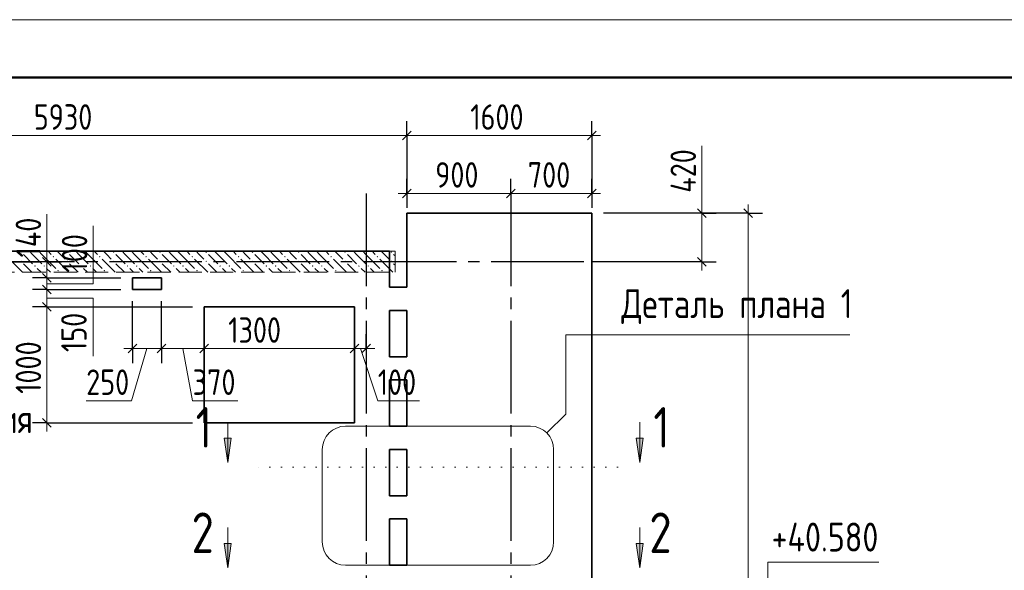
# Model space of a CAD drawing. Header units: millimetres. Extents: x 0 to 34506, y 0 to 42000.
# Tile 13 of 15: x 8056 to 16565, y 37246 to 42000. Entities that reach past the tile are written whole.
import ezdxf

# ---------------------------------------------------------------- set-up
doc = ezdxf.new("R2010")
doc.units = ezdxf.units.MM
for name, pattern in [('______2', [270, 200, -70]), ('______5', [1100, 800, -100, 100, -100]), ('______9', [100, 0, -100])]:
    doc.linetypes.add(name, pattern=pattern)
for name, color, linetype, lineweight in [('Standard', 7, 'Continuous', 25), ('Высотные отметки', 7, 'Continuous', 25), ('ЖБ Перекрытие верхний уровень', 7, 'Continuous', 35), ('ЖБ Стена верхний уровень', 7, 'Continuous', 35), ('Оси', 40, '______5', 18), ('Примечания', 7, 'Continuous', 25), ('Размерная выноска', 7, 'Continuous', 13), ('Узлы символ', 7, 'Continuous', 25)]:
    doc.layers.add(name, color=color, linetype=linetype, lineweight=lineweight)
doc.styles.add('GOST 2.304-81', font='txt')

msp = doc.modelspace()

# ---------------------------------------------------------------- hatches: boundary and pattern name
at = {"layer": 'ЖБ Стена верхний уровень', "linetype": 'Continuous', "lineweight": 18, "transparency": 33554687}
for points in [[(8061, 39993.1), (8067.5, 39999.6), (8074, 39993.1), (8067.5, 39986.6)], [(8461, 39993.1), (8467.5, 39999.6), (8474, 39993.1), (8467.5, 39986.6)], [(8861, 39993.1), (8867.5, 39999.6), (8874, 39993.1), (8867.5, 39986.6)], [(9261, 39993.1), (9267.5, 39999.6), (9274, 39993.1), (9267.5, 39986.6)], [(9661, 39993.1), (9667.5, 39999.6), (9674, 39993.1), (9667.5, 39986.6)], [(10061, 39993.1), (10067.5, 39999.6), (10074, 39993.1), (10067.5, 39986.6)], [(10461, 39993.1), (10467.5, 39999.6), (10474, 39993.1), (10467.5, 39986.6)], [(10861, 39993.1), (10867.5, 39999.6), (10874, 39993.1), (10867.5, 39986.6)], [(11261, 39993.1), (11267.5, 39999.6), (11274, 39993.1), (11267.5, 39986.6)], [(8061, 39913.1), (8067.5, 39919.6), (8074, 39913.1), (8067.5, 39906.6)], [(8341, 39953.1), (8347.5, 39959.6), (8354, 39953.1), (8347.5, 39946.6)], [(8461, 39913.1), (8467.5, 39919.6), (8474, 39913.1), (8467.5, 39906.6)], [(8741, 39953.1), (8747.5, 39959.6), (8754, 39953.1), (8747.5, 39946.6)], [(8861, 39913.1), (8867.5, 39919.6), (8874, 39913.1), (8867.5, 39906.6)], [(9141, 39953.1), (9147.5, 39959.6), (9154, 39953.1), (9147.5, 39946.6)], [(9261, 39913.1), (9267.5, 39919.6), (9274, 39913.1), (9267.5, 39906.6)], [(9541, 39953.1), (9547.5, 39959.6), (9554, 39953.1), (9547.5, 39946.6)], [(9661, 39913.1), (9667.5, 39919.6), (9674, 39913.1), (9667.5, 39906.6)], [(9941, 39953.1), (9947.5, 39959.6), (9954, 39953.1), (9947.5, 39946.6)], [(10061, 39913.1), (10067.5, 39919.6), (10074, 39913.1), (10067.5, 39906.6)], [(10341, 39953.1), (10347.5, 39959.6), (10354, 39953.1), (10347.5, 39946.6)], [(10461, 39913.1), (10467.5, 39919.6), (10474, 39913.1), (10467.5, 39906.6)], [(10741, 39953.1), (10747.5, 39959.6), (10754, 39953.1), (10747.5, 39946.6)], [(10861, 39913.1), (10867.5, 39919.6), (10874, 39913.1), (10867.5, 39906.6)], [(11141, 39953.1), (11147.5, 39959.6), (11154, 39953.1), (11147.5, 39946.6)], [(11261, 39913.1), (11267.5, 39919.6), (11274, 39913.1), (11267.5, 39906.6)], [(8181, 39873.1), (8187.5, 39879.6), (8194, 39873.1), (8187.5, 39866.6)], [(8261, 39873.1), (8267.5, 39879.6), (8274, 39873.1), (8267.5, 39866.6)], [(8381, 39833.1), (8387.5, 39839.6), (8394, 39833.1), (8387.5, 39826.6)], [(8581, 39873.1), (8587.5, 39879.6), (8594, 39873.1), (8587.5, 39866.6)], [(8661, 39873.1), (8667.5, 39879.6), (8674, 39873.1), (8667.5, 39866.6)], [(8781, 39833.1), (8787.5, 39839.6), (8794, 39833.1), (8787.5, 39826.6)], [(8981, 39873.1), (8987.5, 39879.6), (8994, 39873.1), (8987.5, 39866.6)], [(9061, 39873.1), (9067.5, 39879.6), (9074, 39873.1), (9067.5, 39866.6)], [(9181, 39833.1), (9187.5, 39839.6), (9194, 39833.1), (9187.5, 39826.6)], [(9381, 39873.1), (9387.5, 39879.6), (9394, 39873.1), (9387.5, 39866.6)], [(9461, 39873.1), (9467.5, 39879.6), (9474, 39873.1), (9467.5, 39866.6)], [(9581, 39833.1), (9587.5, 39839.6), (9594, 39833.1), (9587.5, 39826.6)], [(9781, 39873.1), (9787.5, 39879.6), (9794, 39873.1), (9787.5, 39866.6)], [(9861, 39873.1), (9867.5, 39879.6), (9874, 39873.1), (9867.5, 39866.6)], [(9981, 39833.1), (9987.5, 39839.6), (9994, 39833.1), (9987.5, 39826.6)], [(10181, 39873.1), (10187.5, 39879.6), (10194, 39873.1), (10187.5, 39866.6)], [(10261, 39873.1), (10267.5, 39879.6), (10274, 39873.1), (10267.5, 39866.6)], [(10381, 39833.1), (10387.5, 39839.6), (10394, 39833.1), (10387.5, 39826.6)], [(10581, 39873.1), (10587.5, 39879.6), (10594, 39873.1), (10587.5, 39866.6)], [(10661, 39873.1), (10667.5, 39879.6), (10674, 39873.1), (10667.5, 39866.6)], [(10781, 39833.1), (10787.5, 39839.6), (10794, 39833.1), (10787.5, 39826.6)], [(10981, 39873.1), (10987.5, 39879.6), (10994, 39873.1), (10987.5, 39866.6)], [(11061, 39873.1), (11067.5, 39879.6), (11074, 39873.1), (11067.5, 39866.6)], [(11181, 39833.1), (11187.5, 39839.6), (11194, 39833.1), (11187.5, 39826.6)]]:
    msp.add_hatch(color=7, dxfattribs=at).paths.add_polyline_path(points, flags=16)
at = {"layer": 'Узлы символ', "linetype": 'Continuous', "lineweight": 13, "transparency": 33554687}
for points in [[(9883.2, 38386.6), (9853.2, 38176.6), (9823.2, 38386.6)], [(13444.3, 38386.6), (13414.3, 38176.6), (13384.3, 38386.6)], [(9883.2, 37476.6), (9853.2, 37266.6), (9823.2, 37476.6)], [(13444.3, 37476.6), (13414.3, 37266.6), (13384.3, 37476.6)]]:
    msp.add_hatch(color=7, dxfattribs=at).paths.add_polyline_path(points, flags=16)

# ---------------------------------------------------------------- linework, layer by layer
at = {"layer": 'Standard', "color": 251, "linetype": 'Continuous', "lineweight": -3, "true_color": 0x656565, "transparency": 33554687}
for p, q in [((11400.5, 41000), (11400.5, 41125)), ((13000.5, 41000), (13000.5, 41125)), ((11400.5, 41000), (11400.5, 40875)), ((11400.5, 41000), (11400.5, 40430)), ((13000.5, 41000), (13000.5, 40875)), ((13000.5, 41000), (13000.5, 40430)), ((11400.5, 40500), (11400.5, 40625)), ((12300.5, 40500), (12300.5, 40625)), ((13000.5, 40500), (13000.5, 40625)), ((11400.5, 40500), (11400.5, 40375)), ((11400.5, 40500), (11400.5, 40430)), ((12300.5, 40500), (12300.5, 40375)), ((12300.5, 40500), (12300.5, 40100)), ((13000.5, 40500), (13000.5, 40375)), ((13000.5, 40500), (13000.5, 40430)), ((13950.5, 40330), (13100.5, 40330)), ((14350.5, 40330), (13100.5, 40330)), ((13950.5, 40330), (13825.5, 40330)), ((13950.5, 40330), (14075.5, 40330)), ((14350.5, 40330), (14225.5, 40330)), ((14350.5, 40330), (14475.5, 40330)), ((4470.5, 40000), (8230.5, 40000)), ((4870.5, 40000), (8230.5, 40000)), ((4870.5, 39910), (8230.5, 39910)), ((8290.9, 39910), (8165.9, 39910)), ((8290.9, 39910), (8415.9, 39910)), ((8290.9, 39910), (8290.9, 39910)), ((13950.5, 39910), (13000.5, 39910)), ((13950.5, 39910), (13825.5, 39910)), ((13950.5, 39910), (14075.5, 39910)), ((8290.9, 39770), (8165.9, 39770)), ((8290.9, 39770), (8415.9, 39770)), ((8290.9, 39670), (8165.9, 39670)), ((8290.9, 39670), (8415.9, 39670)), ((8290.9, 39520), (8165.9, 39520)), ((8290.9, 39520), (8415.9, 39520)), ((9030.5, 39160), (9030.5, 39570)), ((9280.5, 39160), (9280.5, 39570)), ((9650.5, 39160), (9650.5, 39420)), ((10950.5, 39160), (10950.5, 39420)), ((9030.5, 39160), (9030.5, 39285)), ((9280.5, 39160), (9280.5, 39285)), ((9650.5, 39160), (9650.5, 39285)), ((10950.5, 39160), (10950.5, 39285)), ((11050.5, 39160), (11050.5, 39285)), ((9030.5, 39160), (9030.5, 39035)), ((9280.5, 39160), (9280.5, 39035)), ((9650.5, 39160), (9650.5, 39035)), ((10950.5, 39160), (10950.5, 39035)), ((11050.5, 39160), (11050.5, 39035)), ((11050.5, 39160), (11050.5, 39160)), ((8290.9, 38520), (8165.9, 38520)), ((8290.9, 38520), (8415.9, 38520)), ((8290.9, 38520), (9550.5, 38520))]:
    msp.add_line(p, q, dxfattribs=at)
at = {"layer": 'Standard', "color": 7, "linetype": 'Continuous', "lineweight": 25, "transparency": 33554687}
for p, q in [((11438, 41037.5), (11363, 40962.5)), ((13038, 41037.5), (12963, 40962.5)), ((11438, 40537.5), (11363, 40462.5)), ((12338, 40537.5), (12263, 40462.5)), ((13038, 40537.5), (12963, 40462.5)), ((13913, 40367.5), (13988, 40292.5)), ((14388, 40292.5), (14313, 40367.5)), ((8253.4, 39947.5), (8328.4, 39872.5)), ((13913, 39947.5), (13988, 39872.5)), ((8253.4, 39807.5), (8328.4, 39732.5)), ((8253.4, 39707.5), (8328.4, 39632.5)), ((8253.4, 39557.5), (8328.4, 39482.5)), ((8993, 39122.5), (9068, 39197.5)), ((9243, 39122.5), (9318, 39197.5)), ((9613, 39122.5), (9688, 39197.5)), ((10913, 39122.5), (10988, 39197.5)), ((11013, 39122.5), (11088, 39197.5)), ((8253.4, 38557.5), (8328.4, 38482.5))]:
    msp.add_line(p, q, dxfattribs=at)
at = {"layer": 'Standard', "color": 7, "linetype": 'Continuous', "lineweight": 13, "transparency": 33554687}
for p, q in [((11400.5, 41000), (5470.5, 41000)), ((13000.5, 41000), (11400.5, 41000)), ((13000.5, 41000), (13075.5, 41000)), ((11400.5, 40500), (11325.5, 40500)), ((12300.5, 40500), (11400.5, 40500)), ((13000.5, 40500), (12300.5, 40500)), ((13000.5, 40500), (13075.5, 40500)), ((13950.5, 40330), (13950.5, 40405)), ((14350.5, 40330), (14350.5, 40405)), ((13950.5, 40330), (13950.5, 39910)), ((8290.9, 39910), (8290.9, 39985)), ((13950.5, 39910), (13950.5, 39835)), ((8290.9, 39670), (8290.9, 39520)), ((8290.9, 39520), (8290.9, 38520)), ((9030.5, 39160), (8955.5, 39160)), ((9155.5, 39160), (9021.5, 38710)), ((9030.5, 39160), (9280.5, 39160)), ((9465.5, 39160), (9550.5, 38710)), ((9650.5, 39160), (10950.5, 39160)), ((10950.5, 39160), (11050.5, 39160)), ((11000.5, 39160), (11150.5, 38709.9)), ((11050.5, 39160), (11125.5, 39160)), ((9021.5, 38710), (8630.5, 38710)), ((9550.5, 38710), (9941.5, 38710)), ((11150.5, 38709.9), (11510.2, 38709.9)), ((8290.9, 38520), (8290.9, 38445))]:
    msp.add_line(p, q, dxfattribs=at)
msp.add_lwpolyline([(0, 0), (29700, 0), (29700, 42000), (0, 42000), (0, 0)], close=True, dxfattribs=at)
at = {"layer": 'Standard', "color": 7, "linetype": 'Continuous', "lineweight": 50, "transparency": 33554687}
msp.add_lwpolyline([(2000, 41500), (29200, 41500), (29200, 500), (2000, 500), (2000, 41500)], close=True, dxfattribs=at)
at = {"layer": 'Standard', "color": 7, "linetype": 'Continuous', "lineweight": 13, "transparency": 33554687}
for points in [[(14350.5, 31650), (14350.5, 35622.5), (14350.5, 35622.5), (14350.5, 40330)], [(8290.9, 39910), (8290.9, 39841.4), (8290.9, 39841.4), (8290.9, 39824.7), (8290.9, 39824.7), (8290.9, 39770)], [(8290.9, 39770), (8290.9, 39756.5), (8290.9, 39756.5), (8290.9, 39670)], [(9280.5, 39160), (9641.7, 39160), (9641.7, 39160), (9650.5, 39160)]]:
    msp.add_lwpolyline(points, dxfattribs=at)
at = {"layer": 'Standard', "color": 251, "linetype": 'Continuous', "lineweight": -3, "true_color": 0x656565, "transparency": 33554687}
for points in [[(8290.9, 39770), (8343.4, 39770), (8343.4, 39770), (8930.5, 39770)], [(8290.9, 39670), (8391.6, 39670), (8391.6, 39670), (8930.5, 39670)], [(8290.9, 39520), (8463.8, 39520), (8463.8, 39520), (9550.5, 39520)]]:
    msp.add_lwpolyline(points, dxfattribs=at)
at = {"layer": 'Высотные отметки', "color": 7, "linetype": 'Continuous', "lineweight": 13, "transparency": 33554687}
msp.add_lwpolyline([(14522.6, 36973), (14522.6, 37315.8), (15481.3, 37315.8)], dxfattribs=at)
at = {"layer": 'ЖБ Перекрытие верхний уровень', "color": 7, "linetype": 'Continuous', "lineweight": 35, "transparency": 33554687}
for p, q in [((13000.5, 40330), (11400.5, 40330)), ((11400.5, 40330), (11400.5, 39690)), ((13000.5, 31650), (13000.5, 40330)), ((11250.5, 40000), (6270.5, 40000)), ((11250.5, 39690), (11250.5, 40000)), ((9280.5, 39770), (9030.5, 39770)), ((9030.5, 39770), (9030.5, 39670)), ((9280.5, 39670), (9280.5, 39770)), ((9030.5, 39670), (9280.5, 39670)), ((11400.5, 39690), (11250.5, 39690)), ((10950.5, 39520), (9650.5, 39520)), ((9650.5, 39520), (9650.5, 38520)), ((10950.5, 38520), (10950.5, 39520)), ((11250.5, 39090), (11250.5, 39490)), ((11250.5, 39490), (11400.5, 39490)), ((11400.5, 39490), (11400.5, 39090)), ((11400.5, 39090), (11250.5, 39090)), ((11250.5, 38890), (11400.5, 38890)), ((11250.5, 38490), (11250.5, 38890)), ((11400.5, 38890), (11400.5, 38490)), ((9650.5, 38520), (10950.5, 38520)), ((11400.5, 38490), (11250.5, 38490)), ((11250.5, 37890), (11250.5, 38290)), ((11250.5, 38290), (11400.5, 38290)), ((11400.5, 38290), (11400.5, 37890)), ((11400.5, 37890), (11250.5, 37890)), ((11250.5, 37690), (11400.5, 37690)), ((11250.5, 37290), (11250.5, 37690)), ((11400.5, 37690), (11400.5, 37290)), ((11400.5, 37290), (11250.5, 37290))]:
    msp.add_line(p, q, dxfattribs=at)
at = {"layer": 'ЖБ Стена верхний уровень', "color": 251, "linetype": '______2', "lineweight": 13, "true_color": 0x656565, "transparency": 33554687}
for p, q in [((11300.5, 40000), (5470.5, 40000)), ((11300.5, 39820), (11300.5, 40000)), ((5650.5, 39820), (11300.5, 39820))]:
    msp.add_line(p, q, dxfattribs=at)
at = {"layer": 'ЖБ Стена верхний уровень', "color": 9, "linetype": 'Continuous', "lineweight": 18, "true_color": 0xc7c7c7, "transparency": 33554687}
for p, q in [((8167.5, 39973.1), (8140.6, 40000)), ((8220.6, 40000), (8247.5, 39973.1)), ((8300.6, 40000), (8327.5, 39973.1)), ((8407.5, 39973.1), (8380.6, 40000)), ((8567.5, 39973.1), (8540.6, 40000)), ((8620.6, 40000), (8647.5, 39973.1)), ((8700.6, 40000), (8727.5, 39973.1)), ((8807.5, 39973.1), (8780.6, 40000)), ((8967.5, 39973.1), (8940.6, 40000)), ((9020.6, 40000), (9047.5, 39973.1)), ((9100.6, 40000), (9127.5, 39973.1)), ((9207.5, 39973.1), (9180.6, 40000)), ((9367.5, 39973.1), (9340.6, 40000)), ((9420.6, 40000), (9447.5, 39973.1)), ((9500.6, 40000), (9527.5, 39973.1)), ((9607.5, 39973.1), (9580.6, 40000)), ((9767.5, 39973.1), (9740.6, 40000)), ((9820.6, 40000), (9847.5, 39973.1)), ((9900.6, 40000), (9927.5, 39973.1)), ((10007.5, 39973.1), (9980.6, 40000)), ((10167.5, 39973.1), (10140.6, 40000)), ((10220.6, 40000), (10247.5, 39973.1)), ((10300.6, 40000), (10327.5, 39973.1)), ((10407.5, 39973.1), (10380.6, 40000)), ((10567.5, 39973.1), (10540.6, 40000)), ((10620.6, 40000), (10647.5, 39973.1)), ((10700.6, 40000), (10727.5, 39973.1)), ((10807.5, 39973.1), (10780.6, 40000)), ((10967.5, 39973.1), (10940.6, 40000)), ((11020.6, 40000), (11047.5, 39973.1)), ((11100.6, 40000), (11127.5, 39973.1)), ((11207.5, 39973.1), (11180.6, 40000)), ((7967.5, 39933.1), (8080.6, 39820)), ((8087.5, 39973.1), (8167.5, 39893.1)), ((8167.5, 39973.1), (8247.5, 39893.1)), ((8247.5, 39973.1), (8367.5, 39853.1)), ((8367.5, 39933.1), (8480.6, 39820)), ((8447.5, 39933.1), (8407.5, 39973.1)), ((8487.5, 39973.1), (8567.5, 39893.1)), ((8567.5, 39973.1), (8647.5, 39893.1)), ((8647.5, 39973.1), (8767.5, 39853.1)), ((8767.5, 39933.1), (8880.6, 39820)), ((8847.5, 39933.1), (8807.5, 39973.1)), ((8887.5, 39973.1), (8967.5, 39893.1)), ((8967.5, 39973.1), (9047.5, 39893.1)), ((9047.5, 39973.1), (9167.5, 39853.1)), ((9167.5, 39933.1), (9280.6, 39820)), ((9247.5, 39933.1), (9207.5, 39973.1)), ((9287.5, 39973.1), (9367.5, 39893.1)), ((9367.5, 39973.1), (9447.5, 39893.1)), ((9447.5, 39973.1), (9567.5, 39853.1)), ((9567.5, 39933.1), (9680.6, 39820)), ((9647.5, 39933.1), (9607.5, 39973.1)), ((9687.5, 39973.1), (9767.5, 39893.1)), ((9767.5, 39973.1), (9847.5, 39893.1)), ((9847.5, 39973.1), (9967.5, 39853.1)), ((9967.5, 39933.1), (10080.6, 39820)), ((10047.5, 39933.1), (10007.5, 39973.1)), ((10087.5, 39973.1), (10167.5, 39893.1)), ((10167.5, 39973.1), (10247.5, 39893.1)), ((10247.5, 39973.1), (10367.5, 39853.1)), ((10367.5, 39933.1), (10480.6, 39820)), ((10447.5, 39933.1), (10407.5, 39973.1)), ((10487.5, 39973.1), (10567.5, 39893.1)), ((10567.5, 39973.1), (10647.5, 39893.1)), ((10647.5, 39973.1), (10767.5, 39853.1)), ((10767.5, 39933.1), (10880.6, 39820)), ((10847.5, 39933.1), (10807.5, 39973.1)), ((10887.5, 39973.1), (10967.5, 39893.1)), ((10967.5, 39973.1), (11047.5, 39893.1)), ((11047.5, 39973.1), (11167.5, 39853.1)), ((11167.5, 39933.1), (11280.6, 39820)), ((11247.5, 39933.1), (11207.5, 39973.1)), ((11287.5, 39973.1), (11300.5, 39960.1)), ((8087.5, 39893.1), (8160.6, 39820)), ((8240.6, 39820), (8207.5, 39853.1)), ((8287.5, 39853.1), (8320.6, 39820)), ((8487.5, 39893.1), (8560.6, 39820)), ((8640.6, 39820), (8607.5, 39853.1)), ((8687.5, 39853.1), (8720.6, 39820)), ((8887.5, 39893.1), (8960.6, 39820)), ((9040.6, 39820), (9007.5, 39853.1)), ((9087.5, 39853.1), (9120.6, 39820)), ((9287.5, 39893.1), (9360.6, 39820)), ((9440.6, 39820), (9407.5, 39853.1)), ((9487.5, 39853.1), (9520.6, 39820)), ((9687.5, 39893.1), (9760.6, 39820)), ((9840.6, 39820), (9807.5, 39853.1)), ((9887.5, 39853.1), (9920.6, 39820)), ((10087.5, 39893.1), (10160.6, 39820)), ((10240.6, 39820), (10207.5, 39853.1)), ((10287.5, 39853.1), (10320.6, 39820)), ((10487.5, 39893.1), (10560.6, 39820)), ((10640.6, 39820), (10607.5, 39853.1)), ((10687.5, 39853.1), (10720.6, 39820)), ((10887.5, 39893.1), (10960.6, 39820)), ((11040.6, 39820), (11007.5, 39853.1)), ((11087.5, 39853.1), (11120.6, 39820)), ((11287.5, 39893.1), (11300.5, 39880.1))]:
    msp.add_line(p, q, dxfattribs=at)
at = {"layer": 'Оси', "color": 8, "linetype": '______5', "lineweight": -3, "transparency": 33554687}
for p, q in [((11050.5, 40500), (11050.5, 7060)), ((12300.5, 40500), (12300.5, 7060)), ((12930.5, 39910), (3600, 39910))]:
    msp.add_line(p, q, dxfattribs=at)
at = {"layer": 'Примечания', "color": 7, "linetype": 'Continuous', "lineweight": 13, "transparency": 33554687}
for p, q in [((12470.5, 38490), (10870.5, 38490)), ((10670.5, 38290), (10670.5, 37490)), ((12670.5, 37490), (12670.5, 38290)), ((10870.5, 37290), (12470.5, 37290))]:
    msp.add_line(p, q, dxfattribs=at)
msp.add_lwpolyline([(12611.9, 38431.4), (12774.6, 38594), (12774.6, 39280), (15230.5, 39280)], dxfattribs=at)
for centre, start, end in [((10870.5, 38290), 90, 180), ((12470.5, 38290), 0, 90), ((10870.5, 37490), 180, 270), ((12470.5, 37490), 270, 0)]:
    msp.add_arc(centre, 200, start, end, dxfattribs=at)
at = {"layer": 'Размерная выноска', "color": 7, "linetype": 'Continuous', "lineweight": 13, "transparency": 33554687}
for p, q in [((13950.5, 40330), (13950.5, 40910)), ((8290.9, 39910), (8290.9, 40320))]:
    msp.add_line(p, q, dxfattribs=at)
for points in [[(8290.9, 39720), (8690.9, 39720), (8690.9, 40220)], [(8290.9, 39595), (8690.9, 39595), (8690.9, 39095)]]:
    msp.add_lwpolyline(points, dxfattribs=at)
at = {"layer": 'Узлы символ', "color": 7, "linetype": 'Continuous', "lineweight": 13, "transparency": 33554687}
for p, q in [((9853.2, 38176.6), (9853.2, 38524.1)), ((13414.3, 38176.6), (13414.3, 38524.1)), ((9853.2, 38176.6), (9823.2, 38386.6)), ((9823.2, 38386.6), (9883.2, 38386.6)), ((9853.2, 38386.6), (9853.2, 38401.6)), ((9883.2, 38386.6), (9853.2, 38176.6)), ((13414.3, 38176.6), (13384.3, 38386.6)), ((13384.3, 38386.6), (13444.3, 38386.6)), ((13414.3, 38386.6), (13414.3, 38401.6)), ((13444.3, 38386.6), (13414.3, 38176.6)), ((9853.2, 38176.6), (9853.2, 38176.6)), ((9853.2, 38176.6), (9853.2, 38176.6)), ((9853.2, 38176.6), (9853.2, 38176.6)), ((13414.3, 38176.6), (13414.3, 38176.6)), ((13414.3, 38176.6), (13414.3, 38176.6)), ((13414.3, 38176.6), (13414.3, 38176.6)), ((9853.2, 37266.6), (9853.2, 37614.1)), ((13414.3, 37266.6), (13414.3, 37614.1)), ((9853.2, 37266.6), (9823.2, 37476.6)), ((9823.2, 37476.6), (9883.2, 37476.6)), ((9853.2, 37476.6), (9853.2, 37491.6)), ((9883.2, 37476.6), (9853.2, 37266.6)), ((13414.3, 37266.6), (13384.3, 37476.6)), ((13384.3, 37476.6), (13444.3, 37476.6)), ((13414.3, 37476.6), (13414.3, 37491.6)), ((13444.3, 37476.6), (13414.3, 37266.6)), ((9853.2, 37266.6), (9853.2, 37266.6)), ((9853.2, 37266.6), (9853.2, 37266.6)), ((9853.2, 37266.6), (9853.2, 37266.6)), ((13414.3, 37266.6), (13414.3, 37266.6)), ((13414.3, 37266.6), (13414.3, 37266.6)), ((13414.3, 37266.6), (13414.3, 37266.6))]:
    msp.add_line(p, q, dxfattribs=at)
at = {"layer": 'Узлы символ', "color": 7, "linetype": '______9', "lineweight": 13, "transparency": 33554687}
msp.add_line((13221, 38134.8), (10076.2, 38134.8), dxfattribs=at)

# ---------------------------------------------------------------- texts
at = {"layer": 'Standard', "color": 7, "linetype": 'Continuous', "lineweight": 25, "transparency": 33554687, "char_height": 220, "attachment_point": 7, "style": 'GOST 2.304-81'}
for s, insert, width in [('5930', (8177.5, 41050), 641.47), ('1600', (11950.3, 41050), 625.735), ('900', (11647.2, 40550), 531.967), ('700', (12447.2, 40550), 531.967), ('1300', (9858.1, 39210), 610.171), ('250', (8630.5, 38760), 516.39), ('370', (9550.5, 38760), 516.39), ('100', (11150.5, 38760), 485.073)]:
    msp.add_mtext(s, dxfattribs=dict(at, insert=insert, width=width))
at = {"layer": 'Standard', "color": 7, "linetype": 'Continuous', "lineweight": 25, "transparency": 33554687, "char_height": 220, "attachment_point": 7, "rotation": 90, "style": 'GOST 2.304-81'}
for s, insert, width in [('420', (13900.5, 40505.9), 531.96), ('140', (8240.8, 39947.5), 485.085), ('100', (8639.6, 39817), 485.079), ('150', (8634.4, 39130.1), 469.509), ('1000', (8240.8, 38769.8), 625.741)]:
    msp.add_mtext(s, dxfattribs=dict(at, insert=insert, width=width))
at = {"layer": 'Высотные отметки', "color": 7, "linetype": 'Continuous', "lineweight": 25, "transparency": 33554687, "insert": (14554.3, 37407.4), "char_height": 250, "width": 1084.021, "attachment_point": 7, "style": 'GOST 2.304-81'}
msp.add_mtext('+40.580', dxfattribs=at)
at = {"layer": 'Примечания', "color": 7, "linetype": 'Continuous', "lineweight": 25, "transparency": 33554687, "insert": (13255.5, 39371.7), "char_height": 250, "width": 2096.869, "attachment_point": 7, "style": 'GOST 2.304-81'}
msp.add_mtext('Деталь\\~плана\\~1', dxfattribs=at)
at = {"layer": 'Примечания', "color": 251, "linetype": 'Continuous', "lineweight": 25, "true_color": 0x656565, "transparency": 33554687, "insert": (5761.5, 38361.8), "char_height": 250, "width": 2505.585, "attachment_point": 7, "style": 'GOST 2.304-81'}
msp.add_mtext('Плита\\~перекрытия', dxfattribs=at)
at = {"layer": 'Узлы символ', "color": 7, "linetype": 'Continuous', "lineweight": 35, "transparency": 33554687, "char_height": 350, "attachment_point": 7, "style": 'GOST 2.304-81'}
for s, insert, width in [('1', (9576.2, 38304.9), 324.182), ('1', (13532.4, 38304.9), 324.182), ('2', (9541.2, 37394.9), 398.767), ('2', (13497.4, 37394.9), 398.779)]:
    msp.add_mtext(s, dxfattribs=dict(at, insert=insert, width=width))

doc.saveas('drawing.dxf')
